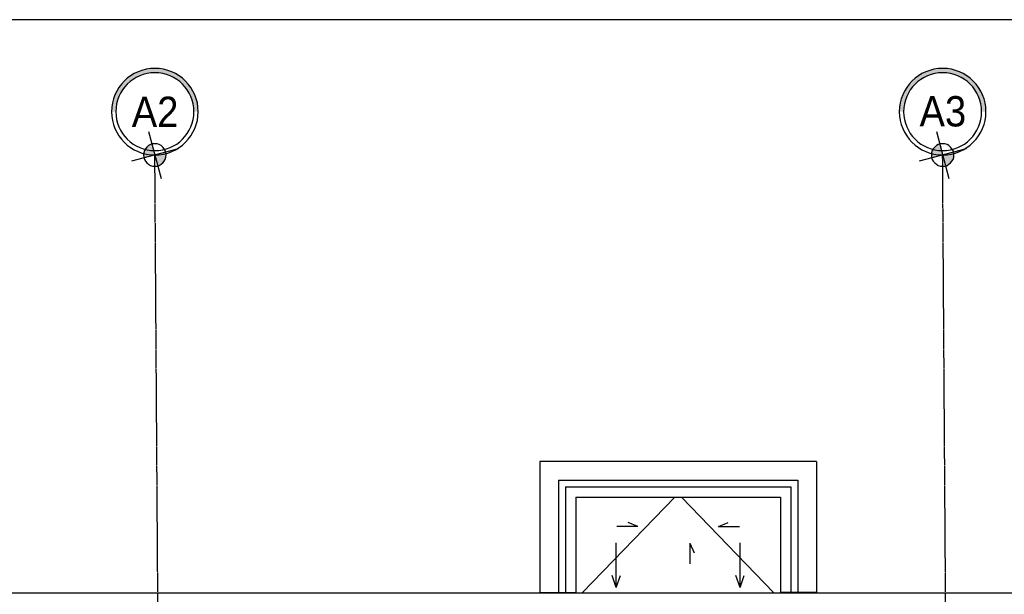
# Model space of a CAD drawing. Header units: inches. Extents: x -281236 to -70395, y 38777 to 102341.
# Tile 98 of 244: x -142324 to -141611, y 51667 to 52084. Entities that reach past the tile are written whole.
import ezdxf
from ezdxf.enums import TextEntityAlignment as Align

# ---------------------------------------------------------------- set-up
doc = ezdxf.new("R2010")
doc.units = ezdxf.units.IN
doc.header["$MEASUREMENT"] = 0
doc.linetypes.add('CENTER', pattern=[2, 1.25, -0.25, 0.25, -0.25])
doc.layers.get('0').update_dxf_attribs({"color": 101})
for name, color, linetype in [('Cieniutko', 8, 'Continuous'), ('cokół_widok', 255, 'Continuous'), ('Ele-balustrada', 64, 'Continuous'), ('Ins-went-opis', 141, 'Continuous'), ('Os-osie glowne', 8, 'CENTER'), ('Os-osie-opis', 8, 'Continuous'), ('Pzt-chodniki', 8, 'Continuous'), ('studzienki_widok', 52, 'Continuous')]:
    doc.layers.add(name, color=color, linetype=linetype)
doc.styles.add('dwg_opis duży', font='ARIAL.TTF', dxfattribs={"width": 0.9})

# ---------------------------------------------------------------- blocks, each defined once
blk = doc.blocks.new('0630_STRZAŁKA')
at = {"ltscale": 0.5}
for points in [[(0, 0), (-3.03, -8.56)], [(0, 0), (0, -32.43)], [(0, 0), (3.03, -8.56)]]:
    blk.add_lwpolyline(points, dxfattribs=at)
blk = doc.blocks.new('_opis_osi_liczbowy')
blk.add_hatch(color=256).paths.add_polyline_path([(32, 32), (32, 28.8, -1), (32, -28.8), (32, -32, 1)])
at = {"layer": 'Defpoints'}
h = blk.add_hatch(color=256, dxfattribs=at)
h.paths.add_polyline_path([(-2.15, -8.04, 0.414214), (8.04, -2.15), (0, 0)])
h.paths.add_polyline_path([(-8.04, 2.15), (0, 0), (2.15, 8.04, 0.414214)])
for radius in [32, 28.8]:
    blk.add_circle((32, 0), radius)
for p, q in [((4.64, 17.31), (-4.64, -17.31)), ((17.31, -4.64), (-17.31, 4.64))]:
    blk.add_line(p, q, dxfattribs=at)
blk.add_circle((0, 0), 8.32, dxfattribs=at)
at = {"style": 'dwg_opis duży', "width": 0.9}
blk.add_attdef('AXNAMEH', text='', height=22.4, rotation=90, dxfattribs=at).set_placement((32, 0), align=Align.MIDDLE_CENTER)
blk = doc.blocks.new('studzienka_widok')
at = {"layer": 'Ele-balustrada'}
for p, q in [((13.5, -186.5), (13.5, -13.5)), ((13.5, -13.5), (95, -13.5)), ((18.5, -181.5), (18.5, -18.5)), ((18.5, -18.5), (95, -18.5)), ((18.5, -181.5), (95, -181.5)), ((13.5, -186.5), (95, -186.5))]:
    blk.add_line(p, q, dxfattribs=at)
at = {"layer": 'studzienki_widok'}
for p, q in [((0, 0), (0, -200)), ((0, 0), (95, 0)), ((95, 0), (95, -26)), ((26, -174), (26, -26)), ((26, -26), (95, -26)), ((26, -174), (95, -174)), ((95, -200), (95, -174)), ((0, -200), (26, -200)), ((0, -200), (95, -200))]:
    blk.add_line(p, q, dxfattribs=at)
blk = doc.blocks.new('_vxkdjhgkljhkgjhk')
for q in [(14, 6), (30.2, 0)]:
    blk.add_line((0, 0), q)

msp = doc.modelspace()

# ---------------------------------------------------------------- linework, layer by layer
at = {"layer": 'Cieniutko', "linetype": 'Continuous'}
for p, q in [((-141849.9, 51737.77), (-141916.57, 51668.7)), ((-141844.9, 51737.77), (-141778.22, 51668.69))]:
    msp.add_line(p, q, dxfattribs=at)
at = {"layer": 'cokół_widok'}
msp.add_line((-142818.93, 51668.7), (-139989.5, 51668.69), dxfattribs=at)
at = {"layer": 'Os-osie glowne'}
for p, q in [((-142198.69, 47893.27), (-142226.03, 51985.69)), ((-141628.68, 47893.27), (-141656.02, 51985.69))]:
    msp.add_line(p, q, dxfattribs=at)
at = {"layer": 'Pzt-chodniki'}
msp.add_lwpolyline([(-139994.38, 52083.69), (-142783.84, 52083.69, 0.414214), (-143283.84, 51583.69), (-143283.84, 48673.69)], format="xyb", dxfattribs=at)

# ---------------------------------------------------------------- block references
at = {"rotation": 270}
msp.add_blockref('studzienka_widok', (-141747.4, 51763.77), dxfattribs=at)
at = {"layer": 'Cieniutko', "linetype": 'Continuous', "yscale": 0.5, "zscale": 0.5}
for p, xscale in [((-141876.63, 51716.58), -0.5), ((-141818.17, 51716.58), 0.5)]:
    msp.add_blockref('_vxkdjhgkljhkgjhk', p, dxfattribs=dict(at, xscale=xscale))
at = {"layer": 'Cieniutko', "linetype": 'Continuous', "xscale": 0.5, "yscale": 0.5, "zscale": 0.5, "rotation": 270}
msp.add_blockref('_vxkdjhgkljhkgjhk', (-141838.88, 51704.62), dxfattribs=at)
at = {"layer": 'Ins-went-opis', "rotation": 180}
msp.add_blockref('0630_STRZAŁKA', (-141892.19, 51672.46), dxfattribs=at)
at = {"layer": 'Ins-went-opis', "xscale": -1, "rotation": 180}
msp.add_blockref('0630_STRZAŁKA', (-141802.61, 51672.46), dxfattribs=at)
at = {"layer": 'Os-osie-opis'}
ref = msp.add_blockref('_opis_osi_liczbowy', (-142226.03, 51985.69), dxfattribs=dict(at, xscale=-0.9799999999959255, yscale=0.9799999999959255, zscale=0.9799999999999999, rotation=270))
ref.add_attrib('AXNAMEH', 'A2', dxfattribs={"layer": '0', "height": 21.952, "style": 'dwg_opis duży', "width": 0.9}).set_placement((-142225.88, 52016.95), align=Align.MIDDLE_CENTER)
ref = msp.add_blockref('_opis_osi_liczbowy', (-141656.02, 51985.69), dxfattribs=dict(at, xscale=-0.9799999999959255, yscale=0.9799999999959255, zscale=0.9799999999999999, rotation=270))
ref.add_attrib('AXNAMEH', 'A3', dxfattribs={"layer": '0', "height": 21.952, "style": 'dwg_opis duży', "width": 0.9}).set_placement((-141655.87, 52017.34), align=Align.MIDDLE_CENTER)

doc.saveas('drawing.dxf')
